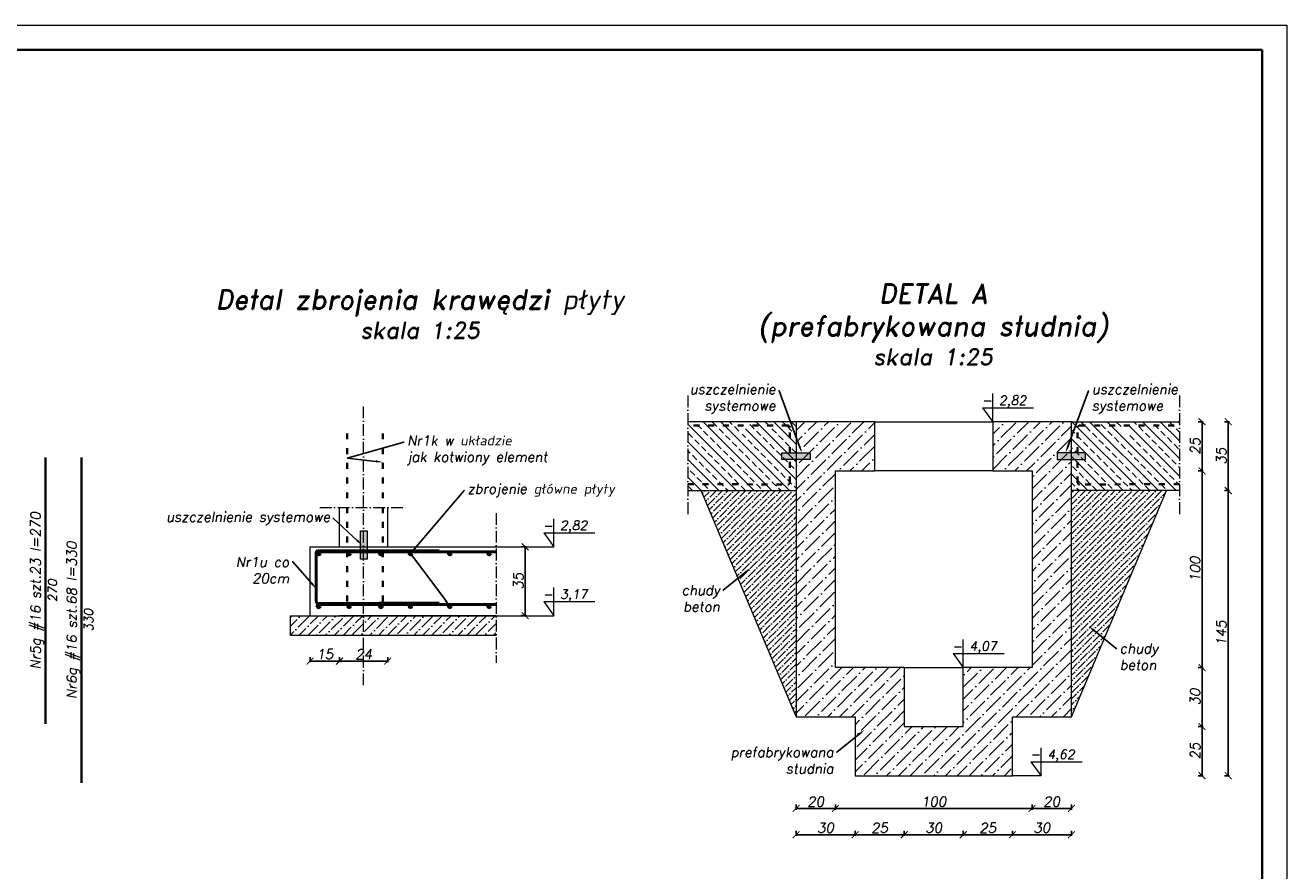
# Model space of a CAD drawing. Header units: millimetres. Extents: x 295948 to 312016, y 6878 to 18016.
# Tile 170 of 252: x 304984 to 306266, y 16467 to 17327. Entities that reach past the tile are written whole.
import ezdxf
from ezdxf import colors
from ezdxf.entities.mleader import LeaderData, LeaderLine
from ezdxf.math import Vec2, Vec3

# ---------------------------------------------------------------- set-up
doc = ezdxf.new("R2010")
doc.units = ezdxf.units.MM
doc.linetypes.add('ACAD_ISO03W100', pattern=[30, 12, -18])
doc.linetypes.add('ACAD_ISO10W100', pattern=[18, 12, -3, 0, -3])
for name, color, linetype, lineweight in [('konstrukcja', 3, 'Continuous', 35), ('konstrukcja wymiary', 1, 'Continuous', 13), ('kreskowanie', 253, 'Continuous', 0), ('linie widok', 2, 'Continuous', 18), ('opisy', 2, 'Continuous', 18), ('osie', 5, 'ACAD_ISO10W100', 13), ('zbrojenie', 4, 'Continuous', 50), ('zbrojenie płyty', 141, 'Continuous', 35), ('ściana konstrukcja', 107, 'Continuous', 18)]:
    doc.layers.add(name, color=color, linetype=linetype, lineweight=lineweight)
doc.styles.add('KONSTRUKCJA', font='romand.shx', dxfattribs={"oblique": 10})
doc.styles.get("Standard").update_dxf_attribs({"font": 'romand.shx', "oblique": 10})
doc.dimstyles.new('150 do 125', dxfattribs={"dimtxt": 10, "dimasz": 7, "dimexe": 1.25, "dimexo": 0.625, "dimgap": 2, "dimtad": 1, "dimdec": 0, "dimlfac": 0.5, "dimrnd": 0.5, "dimtxsty": 'KONSTRUKCJA', "dimblk": 'ARCHTICK', "dimcen": 2.5, "dimadec": 0, "dimazin": 0, "dimtfac": 1, "dimtdec": 0, "dimtix": 1, "dimtmove": 0, "dimatfit": 3, "dimfxl": 4, "dimfxlon": 1, "dimarcsym": 0})

# ---------------------------------------------------------------- blocks, each defined once
blk = doc.blocks.new('_ArchTick')
at = {"color": 0, "linetype": 'ByBlock', "lineweight": 13, "const_width": 0.15}
blk.add_lwpolyline([(-0.5, -0.5), (0.5, 0.5)], dxfattribs=at)
blk = doc.blocks.new('*D2701')
at = {"layer": 'Defpoints', "color": 0, "transparency": 16777216}
for p in [(305462.5, 16796.4), (305491.9, 16796.4), (305462.5, 16726.4)]:
    blk.add_point(p, dxfattribs=at)
at = {"layer": 'konstrukcja wymiary', "color": 0, "lineweight": -2, "transparency": 16777216}
for p, q in [((305487.9, 16796.4), (305493.2, 16796.4)), ((305491.9, 16726.4), (305491.9, 16796.4)), ((305487.9, 16726.4), (305493.2, 16726.4))]:
    blk.add_line(p, q, dxfattribs=at)
at = {"layer": 'konstrukcja wymiary', "color": 0, "lineweight": -2, "transparency": 16777216, "xscale": 7, "yscale": 7, "zscale": 7}
for p, rotation in [((305491.9, 16796.4), 90), ((305491.9, 16726.4), 270)]:
    blk.add_blockref('_ArchTick', p, dxfattribs=dict(at, rotation=rotation))
at = {"layer": 'konstrukcja wymiary', "color": 0, "transparency": 16777216, "insert": (305484.9, 16761.4), "char_height": 10, "attachment_point": 5, "rotation": 90, "style": 'KONSTRUKCJA'}
blk.add_mtext('35', dxfattribs=at)
blk = doc.blocks.new('*D2702')
at = {"layer": 'Defpoints', "color": 0, "transparency": 16777216}
for p in [(305303.2, 16796.4), (305352.2, 16796.4), (305352.2, 16680.2)]:
    blk.add_point(p, dxfattribs=at)
at = {"layer": 'konstrukcja wymiary', "color": 0, "lineweight": -2, "transparency": 16777216}
for p, q in [((305303.2, 16684.2), (305303.2, 16679)), ((305303.2, 16680.2), (305352.2, 16680.2)), ((305352.2, 16684.2), (305352.2, 16679))]:
    blk.add_line(p, q, dxfattribs=at)
at = {"layer": 'konstrukcja wymiary', "color": 0, "lineweight": -2, "transparency": 16777216, "xscale": 7, "yscale": 7, "zscale": 7, "rotation": 180}
blk.add_blockref('_ArchTick', (305303.2, 16680.2), dxfattribs=at)
at = {"layer": 'konstrukcja wymiary', "color": 0, "lineweight": -2, "transparency": 16777216, "xscale": 7, "yscale": 7, "zscale": 7}
blk.add_blockref('_ArchTick', (305352.2, 16680.2), dxfattribs=at)
at = {"layer": 'konstrukcja wymiary', "color": 0, "transparency": 16777216, "insert": (305327.7, 16687.2), "char_height": 10, "attachment_point": 5, "style": 'KONSTRUKCJA'}
blk.add_mtext('24', dxfattribs=at)
blk = doc.blocks.new('*D2703')
at = {"layer": 'Defpoints', "color": 0, "transparency": 16777216}
for p in [(305303.2, 16796.4), (305273.2, 16726.4), (305273.2, 16680.2)]:
    blk.add_point(p, dxfattribs=at)
at = {"layer": 'konstrukcja wymiary', "color": 0, "lineweight": -2, "transparency": 16777216}
for p, q in [((305273.2, 16684.2), (305273.2, 16679)), ((305303.2, 16680.2), (305273.2, 16680.2)), ((305303.2, 16684.2), (305303.2, 16679))]:
    blk.add_line(p, q, dxfattribs=at)
at = {"layer": 'konstrukcja wymiary', "color": 0, "lineweight": -2, "transparency": 16777216, "xscale": 7, "yscale": 7, "zscale": 7, "rotation": 180}
blk.add_blockref('_ArchTick', (305273.2, 16680.2), dxfattribs=at)
at = {"layer": 'konstrukcja wymiary', "color": 0, "lineweight": -2, "transparency": 16777216, "xscale": 7, "yscale": 7, "zscale": 7}
blk.add_blockref('_ArchTick', (305303.2, 16680.2), dxfattribs=at)
at = {"layer": 'konstrukcja wymiary', "color": 0, "transparency": 16777216, "insert": (305288.2, 16687.2), "char_height": 10, "attachment_point": 5, "style": 'KONSTRUKCJA'}
blk.add_mtext('15', dxfattribs=at)
blk = doc.blocks.new('*D3728')
at = {"layer": 'Defpoints', "color": 0, "transparency": 16777216}
for p in [(305847.3, 16923.6), (305847.3, 16873.6), (306180.1, 16873.6)]:
    blk.add_point(p, dxfattribs=at)
at = {"layer": 'konstrukcja wymiary', "color": 0, "lineweight": -2, "transparency": 16777216}
for p, q in [((306176.1, 16923.6), (306181.4, 16923.6)), ((306180.1, 16923.6), (306180.1, 16873.6)), ((306176.1, 16873.6), (306181.4, 16873.6))]:
    blk.add_line(p, q, dxfattribs=at)
at = {"layer": 'konstrukcja wymiary', "color": 0, "lineweight": -2, "transparency": 16777216, "xscale": 7, "yscale": 7, "zscale": 7}
for p, rotation in [((306180.1, 16923.6), 90), ((306180.1, 16873.6), 270)]:
    blk.add_blockref('_ArchTick', p, dxfattribs=dict(at, rotation=rotation))
at = {"layer": 'konstrukcja wymiary', "color": 0, "transparency": 16777216, "insert": (306173.1, 16898.6), "char_height": 10, "attachment_point": 5, "rotation": 90, "style": 'KONSTRUKCJA'}
blk.add_mtext('25', dxfattribs=at)
blk = doc.blocks.new('*D3729')
at = {"layer": 'Defpoints', "color": 0, "transparency": 16777216}
for p in [(305847.3, 16873.6), (305807.3, 16673.6), (306180.1, 16673.6)]:
    blk.add_point(p, dxfattribs=at)
at = {"layer": 'konstrukcja wymiary', "color": 0, "lineweight": -2, "transparency": 16777216}
for p, q in [((306176.1, 16873.6), (306181.4, 16873.6)), ((306180.1, 16873.6), (306180.1, 16673.6)), ((306176.1, 16673.6), (306181.4, 16673.6))]:
    blk.add_line(p, q, dxfattribs=at)
at = {"layer": 'konstrukcja wymiary', "color": 0, "lineweight": -2, "transparency": 16777216, "xscale": 7, "yscale": 7, "zscale": 7}
for p, rotation in [((306180.1, 16873.6), 90), ((306180.1, 16673.6), 270)]:
    blk.add_blockref('_ArchTick', p, dxfattribs=dict(at, rotation=rotation))
at = {"layer": 'konstrukcja wymiary', "color": 0, "transparency": 16777216, "insert": (306173.1, 16773.6), "char_height": 10, "attachment_point": 5, "rotation": 90, "style": 'KONSTRUKCJA'}
blk.add_mtext('100', dxfattribs=at)
blk = doc.blocks.new('*D3730')
at = {"layer": 'Defpoints', "color": 0, "transparency": 16777216}
for p in [(305807.3, 16673.6), (305877.3, 16613.6), (306180.1, 16613.6)]:
    blk.add_point(p, dxfattribs=at)
at = {"layer": 'konstrukcja wymiary', "color": 0, "lineweight": -2, "transparency": 16777216}
for p, q in [((306176.1, 16673.6), (306181.4, 16673.6)), ((306180.1, 16673.6), (306180.1, 16613.6)), ((306176.1, 16613.6), (306181.4, 16613.6))]:
    blk.add_line(p, q, dxfattribs=at)
at = {"layer": 'konstrukcja wymiary', "color": 0, "lineweight": -2, "transparency": 16777216, "xscale": 7, "yscale": 7, "zscale": 7}
for p, rotation in [((306180.1, 16673.6), 90), ((306180.1, 16613.6), 270)]:
    blk.add_blockref('_ArchTick', p, dxfattribs=dict(at, rotation=rotation))
at = {"layer": 'konstrukcja wymiary', "color": 0, "transparency": 16777216, "insert": (306173.1, 16643.6), "char_height": 10, "attachment_point": 5, "rotation": 90, "style": 'KONSTRUKCJA'}
blk.add_mtext('30', dxfattribs=at)
blk = doc.blocks.new('*D3731')
at = {"layer": 'Defpoints', "color": 0, "transparency": 16777216}
for p in [(305877.3, 16613.6), (305987.3, 16563.6), (306180.1, 16563.6)]:
    blk.add_point(p, dxfattribs=at)
at = {"layer": 'konstrukcja wymiary', "color": 0, "lineweight": -2, "transparency": 16777216}
for p, q in [((306176.1, 16613.6), (306181.4, 16613.6)), ((306180.1, 16613.6), (306180.1, 16563.6)), ((306176.1, 16563.6), (306181.4, 16563.6))]:
    blk.add_line(p, q, dxfattribs=at)
at = {"layer": 'konstrukcja wymiary', "color": 0, "lineweight": -2, "transparency": 16777216, "xscale": 7, "yscale": 7, "zscale": 7}
for p, rotation in [((306180.1, 16613.6), 90), ((306180.1, 16563.6), 270)]:
    blk.add_blockref('_ArchTick', p, dxfattribs=dict(at, rotation=rotation))
at = {"layer": 'konstrukcja wymiary', "color": 0, "transparency": 16777216, "insert": (306173.1, 16588.6), "char_height": 10, "attachment_point": 5, "rotation": 90, "style": 'KONSTRUKCJA'}
blk.add_mtext('25', dxfattribs=at)
blk = doc.blocks.new('*D3732')
at = {"layer": 'Defpoints', "color": 0, "transparency": 16777216}
for p in [(306157.3, 16923.6), (306157.3, 16853.6), (306206.8, 16853.6)]:
    blk.add_point(p, dxfattribs=at)
at = {"layer": 'konstrukcja wymiary', "color": 0, "lineweight": -2, "transparency": 16777216}
for p, q in [((306202.8, 16923.6), (306208, 16923.6)), ((306206.8, 16923.6), (306206.8, 16853.6)), ((306202.8, 16853.6), (306208, 16853.6))]:
    blk.add_line(p, q, dxfattribs=at)
at = {"layer": 'konstrukcja wymiary', "color": 0, "lineweight": -2, "transparency": 16777216, "xscale": 7, "yscale": 7, "zscale": 7}
for p, rotation in [((306206.8, 16923.6), 90), ((306206.8, 16853.6), 270)]:
    blk.add_blockref('_ArchTick', p, dxfattribs=dict(at, rotation=rotation))
at = {"layer": 'konstrukcja wymiary', "color": 0, "transparency": 16777216, "insert": (306199.8, 16888.6), "char_height": 10, "attachment_point": 5, "rotation": 90, "style": 'KONSTRUKCJA'}
blk.add_mtext('35', dxfattribs=at)
blk = doc.blocks.new('*D3733')
at = {"layer": 'Defpoints', "color": 0, "transparency": 16777216}
for p in [(306157.3, 16853.6), (305987.3, 16563.6), (306206.8, 16563.6)]:
    blk.add_point(p, dxfattribs=at)
at = {"layer": 'konstrukcja wymiary', "color": 0, "lineweight": -2, "transparency": 16777216}
for p, q in [((306202.8, 16853.6), (306208, 16853.6)), ((306206.8, 16853.6), (306206.8, 16563.6)), ((306202.8, 16563.6), (306208, 16563.6))]:
    blk.add_line(p, q, dxfattribs=at)
at = {"layer": 'konstrukcja wymiary', "color": 0, "lineweight": -2, "transparency": 16777216, "xscale": 7, "yscale": 7, "zscale": 7}
for p, rotation in [((306206.8, 16853.6), 90), ((306206.8, 16563.6), 270)]:
    blk.add_blockref('_ArchTick', p, dxfattribs=dict(at, rotation=rotation))
at = {"layer": 'konstrukcja wymiary', "color": 0, "transparency": 16777216, "insert": (306199.8, 16708.6), "char_height": 10, "attachment_point": 5, "rotation": 90, "style": 'KONSTRUKCJA'}
blk.add_mtext('145', dxfattribs=at)
blk = doc.blocks.new('*D3725')
at = {"layer": 'Defpoints', "color": 0, "transparency": 16777216}
for p in [(305807.3, 16673.6), (305767.3, 16623.6), (305807.3, 16530.3)]:
    blk.add_point(p, dxfattribs=at)
at = {"layer": 'konstrukcja wymiary', "color": 0, "lineweight": -2, "transparency": 16777216}
for p, q in [((305767.3, 16534.3), (305767.3, 16529)), ((305767.3, 16530.3), (305807.3, 16530.3)), ((305807.3, 16534.3), (305807.3, 16529))]:
    blk.add_line(p, q, dxfattribs=at)
at = {"layer": 'konstrukcja wymiary', "color": 0, "lineweight": -2, "transparency": 16777216, "xscale": 7, "yscale": 7, "zscale": 7, "rotation": 180}
blk.add_blockref('_ArchTick', (305767.3, 16530.3), dxfattribs=at)
at = {"layer": 'konstrukcja wymiary', "color": 0, "lineweight": -2, "transparency": 16777216, "xscale": 7, "yscale": 7, "zscale": 7}
blk.add_blockref('_ArchTick', (305807.3, 16530.3), dxfattribs=at)
at = {"layer": 'konstrukcja wymiary', "color": 0, "transparency": 16777216, "insert": (305787.3, 16537.3), "char_height": 10, "attachment_point": 5, "style": 'KONSTRUKCJA'}
blk.add_mtext('20', dxfattribs=at)
blk = doc.blocks.new('*D3726')
at = {"layer": 'Defpoints', "color": 0, "transparency": 16777216}
for p in [(305807.3, 16673.6), (306007.3, 16673.6), (306007.3, 16530.3)]:
    blk.add_point(p, dxfattribs=at)
at = {"layer": 'konstrukcja wymiary', "color": 0, "lineweight": -2, "transparency": 16777216}
for p, q in [((305807.3, 16534.3), (305807.3, 16529)), ((305807.3, 16530.3), (306007.3, 16530.3)), ((306007.3, 16534.3), (306007.3, 16529))]:
    blk.add_line(p, q, dxfattribs=at)
at = {"layer": 'konstrukcja wymiary', "color": 0, "lineweight": -2, "transparency": 16777216, "xscale": 7, "yscale": 7, "zscale": 7, "rotation": 180}
blk.add_blockref('_ArchTick', (305807.3, 16530.3), dxfattribs=at)
at = {"layer": 'konstrukcja wymiary', "color": 0, "lineweight": -2, "transparency": 16777216, "xscale": 7, "yscale": 7, "zscale": 7}
blk.add_blockref('_ArchTick', (306007.3, 16530.3), dxfattribs=at)
at = {"layer": 'konstrukcja wymiary', "color": 0, "transparency": 16777216, "insert": (305907.3, 16537.3), "char_height": 10, "attachment_point": 5, "style": 'KONSTRUKCJA'}
blk.add_mtext('100', dxfattribs=at)
blk = doc.blocks.new('*D3727')
at = {"layer": 'Defpoints', "color": 0, "transparency": 16777216}
for p in [(306007.3, 16673.6), (306047.3, 16623.6), (306047.3, 16530.3)]:
    blk.add_point(p, dxfattribs=at)
at = {"layer": 'konstrukcja wymiary', "color": 0, "lineweight": -2, "transparency": 16777216}
for p, q in [((306007.3, 16534.3), (306007.3, 16529)), ((306007.3, 16530.3), (306047.3, 16530.3)), ((306047.3, 16534.3), (306047.3, 16529))]:
    blk.add_line(p, q, dxfattribs=at)
at = {"layer": 'konstrukcja wymiary', "color": 0, "lineweight": -2, "transparency": 16777216, "xscale": 7, "yscale": 7, "zscale": 7, "rotation": 180}
blk.add_blockref('_ArchTick', (306007.3, 16530.3), dxfattribs=at)
at = {"layer": 'konstrukcja wymiary', "color": 0, "lineweight": -2, "transparency": 16777216, "xscale": 7, "yscale": 7, "zscale": 7}
blk.add_blockref('_ArchTick', (306047.3, 16530.3), dxfattribs=at)
at = {"layer": 'konstrukcja wymiary', "color": 0, "transparency": 16777216, "insert": (306027.3, 16537.3), "char_height": 10, "attachment_point": 5, "style": 'KONSTRUKCJA'}
blk.add_mtext('20', dxfattribs=at)
blk = doc.blocks.new('*D3720')
at = {"layer": 'Defpoints', "color": 0, "transparency": 16777216}
for p in [(305767.3, 16623.7), (305827.3, 16623.6), (305827.3, 16503.6)]:
    blk.add_point(p, dxfattribs=at)
at = {"layer": 'konstrukcja wymiary', "color": 0, "lineweight": -2, "transparency": 16777216}
for p, q in [((305767.3, 16507.6), (305767.3, 16502.4)), ((305767.3, 16503.6), (305827.3, 16503.6)), ((305827.3, 16507.6), (305827.3, 16502.4))]:
    blk.add_line(p, q, dxfattribs=at)
at = {"layer": 'konstrukcja wymiary', "color": 0, "lineweight": -2, "transparency": 16777216, "xscale": 7, "yscale": 7, "zscale": 7, "rotation": 180}
blk.add_blockref('_ArchTick', (305767.3, 16503.6), dxfattribs=at)
at = {"layer": 'konstrukcja wymiary', "color": 0, "lineweight": -2, "transparency": 16777216, "xscale": 7, "yscale": 7, "zscale": 7}
blk.add_blockref('_ArchTick', (305827.3, 16503.6), dxfattribs=at)
at = {"layer": 'konstrukcja wymiary', "color": 0, "transparency": 16777216, "insert": (305797.3, 16510.6), "char_height": 10, "attachment_point": 5, "style": 'KONSTRUKCJA'}
blk.add_mtext('30', dxfattribs=at)
blk = doc.blocks.new('*D3721')
at = {"layer": 'Defpoints', "color": 0, "transparency": 16777216}
for p in [(305827.3, 16623.6), (305877.3, 16613.6), (305877.3, 16503.6)]:
    blk.add_point(p, dxfattribs=at)
at = {"layer": 'konstrukcja wymiary', "color": 0, "lineweight": -2, "transparency": 16777216}
for p, q in [((305827.3, 16507.6), (305827.3, 16502.4)), ((305827.3, 16503.6), (305877.3, 16503.6)), ((305877.3, 16507.6), (305877.3, 16502.4))]:
    blk.add_line(p, q, dxfattribs=at)
at = {"layer": 'konstrukcja wymiary', "color": 0, "lineweight": -2, "transparency": 16777216, "xscale": 7, "yscale": 7, "zscale": 7, "rotation": 180}
blk.add_blockref('_ArchTick', (305827.3, 16503.6), dxfattribs=at)
at = {"layer": 'konstrukcja wymiary', "color": 0, "lineweight": -2, "transparency": 16777216, "xscale": 7, "yscale": 7, "zscale": 7}
blk.add_blockref('_ArchTick', (305877.3, 16503.6), dxfattribs=at)
at = {"layer": 'konstrukcja wymiary', "color": 0, "transparency": 16777216, "insert": (305852.3, 16510.6), "char_height": 10, "attachment_point": 5, "style": 'KONSTRUKCJA'}
blk.add_mtext('25', dxfattribs=at)
blk = doc.blocks.new('*D3722')
at = {"layer": 'Defpoints', "color": 0, "transparency": 16777216}
for p in [(305877.3, 16613.6), (305937.3, 16613.6), (305937.3, 16503.6)]:
    blk.add_point(p, dxfattribs=at)
at = {"layer": 'konstrukcja wymiary', "color": 0, "lineweight": -2, "transparency": 16777216}
for p, q in [((305877.3, 16507.6), (305877.3, 16502.4)), ((305877.3, 16503.6), (305937.3, 16503.6)), ((305937.3, 16507.6), (305937.3, 16502.4))]:
    blk.add_line(p, q, dxfattribs=at)
at = {"layer": 'konstrukcja wymiary', "color": 0, "lineweight": -2, "transparency": 16777216, "xscale": 7, "yscale": 7, "zscale": 7, "rotation": 180}
blk.add_blockref('_ArchTick', (305877.3, 16503.6), dxfattribs=at)
at = {"layer": 'konstrukcja wymiary', "color": 0, "lineweight": -2, "transparency": 16777216, "xscale": 7, "yscale": 7, "zscale": 7}
blk.add_blockref('_ArchTick', (305937.3, 16503.6), dxfattribs=at)
at = {"layer": 'konstrukcja wymiary', "color": 0, "transparency": 16777216, "insert": (305907.3, 16510.6), "char_height": 10, "attachment_point": 5, "style": 'KONSTRUKCJA'}
blk.add_mtext('30', dxfattribs=at)
blk = doc.blocks.new('*D3723')
at = {"layer": 'Defpoints', "color": 0, "transparency": 16777216}
for p in [(305937.3, 16613.6), (305987.3, 16563.6), (305987.3, 16503.6)]:
    blk.add_point(p, dxfattribs=at)
at = {"layer": 'konstrukcja wymiary', "color": 0, "lineweight": -2, "transparency": 16777216}
for p, q in [((305937.3, 16507.6), (305937.3, 16502.4)), ((305937.3, 16503.6), (305987.3, 16503.6)), ((305987.3, 16507.6), (305987.3, 16502.4))]:
    blk.add_line(p, q, dxfattribs=at)
at = {"layer": 'konstrukcja wymiary', "color": 0, "lineweight": -2, "transparency": 16777216, "xscale": 7, "yscale": 7, "zscale": 7, "rotation": 180}
blk.add_blockref('_ArchTick', (305937.3, 16503.6), dxfattribs=at)
at = {"layer": 'konstrukcja wymiary', "color": 0, "lineweight": -2, "transparency": 16777216, "xscale": 7, "yscale": 7, "zscale": 7}
blk.add_blockref('_ArchTick', (305987.3, 16503.6), dxfattribs=at)
at = {"layer": 'konstrukcja wymiary', "color": 0, "transparency": 16777216, "insert": (305962.3, 16510.6), "char_height": 10, "attachment_point": 5, "style": 'KONSTRUKCJA'}
blk.add_mtext('25', dxfattribs=at)
blk = doc.blocks.new('*D3724')
at = {"layer": 'Defpoints', "color": 0, "transparency": 16777216}
for p in [(306047.3, 16623.6), (305987.3, 16563.6), (306047.3, 16503.6)]:
    blk.add_point(p, dxfattribs=at)
at = {"layer": 'konstrukcja wymiary', "color": 0, "lineweight": -2, "transparency": 16777216}
for p, q in [((305987.3, 16507.6), (305987.3, 16502.4)), ((305987.3, 16503.6), (306047.3, 16503.6)), ((306047.3, 16507.6), (306047.3, 16502.4))]:
    blk.add_line(p, q, dxfattribs=at)
at = {"layer": 'konstrukcja wymiary', "color": 0, "lineweight": -2, "transparency": 16777216, "xscale": 7, "yscale": 7, "zscale": 7, "rotation": 180}
blk.add_blockref('_ArchTick', (305987.3, 16503.6), dxfattribs=at)
at = {"layer": 'konstrukcja wymiary', "color": 0, "lineweight": -2, "transparency": 16777216, "xscale": 7, "yscale": 7, "zscale": 7}
blk.add_blockref('_ArchTick', (306047.3, 16503.6), dxfattribs=at)
at = {"layer": 'konstrukcja wymiary', "color": 0, "transparency": 16777216, "insert": (306017.3, 16510.6), "char_height": 10, "attachment_point": 5, "style": 'KONSTRUKCJA'}
blk.add_mtext('30', dxfattribs=at)

msp = doc.modelspace()

# ---------------------------------------------------------------- hatches: boundary and pattern name
at = {"layer": 'konstrukcja wymiary'}
h = msp.add_hatch(color=256, dxfattribs=at)
h.dxf.hatch_style = 1
h.paths.add_polyline_path([(305752.887, 16885.258), (305752.887, 16891.959), (305781.743, 16891.959), (305781.743, 16885.258)])
h = msp.add_hatch(color=256, dxfattribs=at)
h.dxf.hatch_style = 1
h.paths.add_polyline_path([(306061.743, 16885.258), (306061.743, 16891.959), (306032.887, 16891.959), (306032.887, 16885.258)])
h = msp.add_hatch(color=256, dxfattribs=at)
h.dxf.hatch_style = 1
h.paths.add_polyline_path([(305324.464, 16812.516), (305331.165, 16812.516), (305331.165, 16783.66), (305324.464, 16783.66)])
at = {"layer": 'kreskowanie'}
h = msp.add_hatch(dxfattribs=at)
h.set_pattern_fill('ANSI33', color=256, scale=2, angle=90, style=0)
h.set_pattern_definition([(135, (106268.915, 5309.393), (-8.980256, -8.980256), []), (135, (106268.915, 5318.373), (-8.980256, -8.980256), [6.34999994, -3.17499997])])
h.paths.add_polyline_path([(305767.315, 16853.609), (305712.815, 16853.609), (305712.815, 16910.911), (305716.004, 16910.911), (305716.004, 16923.609), (305737.315, 16923.609), (305767.315, 16923.609)])
h.paths.add_polyline_path([(305657.315, 16853.609), (305657.315, 16923.609), (305709.303, 16923.609), (305709.303, 16910.911), (305712.815, 16910.911), (305712.815, 16853.609)])
h = msp.add_hatch(dxfattribs=at)
h.set_pattern_fill('ANSI36', color=256, scale=2.666667, style=0)
h.set_pattern_definition([(45, (105988.347, 5720.974), (4.490128, 16.46380272), [21.16666646, -4.2333333, 0, -4.2333333])])
h.paths.add_polyline_path([(305767.315, 16923.609), (305767.315, 16891.959), (305771.743, 16891.959), (305771.743, 16885.258), (305767.315, 16885.258), (305767.315, 16623.609), (305827.315, 16623.609), (305827.315, 16563.609), (305987.315, 16563.609), (305987.315, 16623.609), (306047.315, 16623.609), (306047.315, 16885.258), (306042.887, 16885.258), (306042.887, 16891.959), (306047.315, 16891.959), (306047.315, 16923.609), (305967.315, 16923.609), (305967.315, 16873.609), (306007.315, 16873.609), (306007.315, 16673.609), (305937.315, 16673.609), (305937.315, 16613.609), (305877.315, 16613.609), (305877.315, 16673.609), (305807.315, 16673.609), (305807.315, 16873.609), (305847.315, 16873.609), (305847.315, 16923.609)])
h = msp.add_hatch(dxfattribs=at)
h.set_pattern_fill('ANSI33', color=256, scale=2, angle=90, style=0)
h.set_pattern_definition([(135, (106248.915, 5309.393), (-8.980256, -8.980256), []), (135, (106248.915, 5318.373), (-8.980256, -8.980256), [6.34999994, -3.17499997])])
h.paths.add_polyline_path([(306047.315, 16853.609), (306101.815, 16853.609), (306101.815, 16910.911), (306098.626, 16910.911), (306098.626, 16923.609), (306077.315, 16923.609), (306047.315, 16923.609)])
h.paths.add_polyline_path([(306157.315, 16853.609), (306157.315, 16923.609), (306105.327, 16923.609), (306105.327, 16910.911), (306101.815, 16910.911), (306101.815, 16853.609)])
h = msp.add_hatch(dxfattribs=at)
h.set_pattern_fill('ANSI36', color=256, scale=1.333333, style=0)
h.set_pattern_definition([(45, (105998.3468, 5720.9736), (2.24506401, 8.23190136), [10.58333323, -2.11666665, 0, -2.11666665])])
h.paths.add_polyline_path([(305767.315, 16623.671), (305767.315, 16853.609), (305670.674, 16853.609)])
h = msp.add_hatch(dxfattribs=at)
h.set_pattern_fill('ANSI36', color=256, scale=1.333333, style=0)
h.set_pattern_definition([(45, (105978.3468, 5720.9736), (2.24506401, 8.23190136), [10.58333323, -2.11666665, 0, -2.11666665])])
h.paths.add_polyline_path([(306047.315, 16623.609), (306143.956, 16853.609), (306047.315, 16853.609)])
h = msp.add_hatch(dxfattribs=at)
h.set_pattern_fill('ANSI36', color=256, scale=2)
h.set_pattern_definition([(45, (129234.608, -5965.0377), (3.3675957, 12.34785093), [15.8749984, -3.1749997, 0, -3.1749997])])
h.paths.add_polyline_path([(305462.467, 16706.357), (305462.467, 16726.357), (305297.653, 16726.357), (305297.653, 16706.357)])
h.paths.add_polyline_path([(305297.653, 16706.357), (305297.653, 16726.357), (305253.153, 16726.357), (305253.153, 16706.357)])
at = {"layer": 'zbrojenie', "linetype": 'Continuous', "ltscale": 0.7}
h = msp.add_hatch(color=256, dxfattribs=at)
edge = h.paths.add_edge_path()
edge.add_arc((305281.913, 16789.757), 1.615, 0, 360)
h = msp.add_hatch(color=256, dxfattribs=at)
edge = h.paths.add_edge_path()
edge.add_arc((305312.978, 16789.757), 1.615, 0, 360)
h = msp.add_hatch(color=256, dxfattribs=at)
edge = h.paths.add_edge_path()
edge.add_arc((305345.329, 16789.757), 1.615, 180, 540, ccw=False)
h = msp.add_hatch(color=256, dxfattribs=at)
edge = h.paths.add_edge_path()
edge.add_arc((305375.329, 16789.757), 1.615, 180, 540, ccw=False)
h = msp.add_hatch(color=256, dxfattribs=at)
edge = h.paths.add_edge_path()
edge.add_arc((305415.329, 16789.757), 1.615, 180, 540, ccw=False)
h = msp.add_hatch(color=256, dxfattribs=at)
edge = h.paths.add_edge_path()
edge.add_arc((305455.329, 16789.757), 1.615, 180, 540, ccw=False)
h = msp.add_hatch(color=256, dxfattribs=at)
edge = h.paths.add_edge_path()
edge.add_arc((305281.913, 16736.069), 1.615, 0, 360)
h = msp.add_hatch(color=256, dxfattribs=at)
edge = h.paths.add_edge_path()
edge.add_arc((305312.978, 16736.069), 1.615, 0, 360)
h = msp.add_hatch(color=256, dxfattribs=at)
edge = h.paths.add_edge_path()
edge.add_arc((305345.329, 16736.069), 1.615, 180, 540, ccw=False)
h = msp.add_hatch(color=256, dxfattribs=at)
edge = h.paths.add_edge_path()
edge.add_arc((305375.329, 16736.069), 1.615, 180, 540, ccw=False)
h = msp.add_hatch(color=256, dxfattribs=at)
edge = h.paths.add_edge_path()
edge.add_arc((305415.329, 16736.069), 1.615, 180, 540, ccw=False)
h = msp.add_hatch(color=256, dxfattribs=at)
edge = h.paths.add_edge_path()
edge.add_arc((305455.329, 16736.069), 1.615, 180, 540, ccw=False)

# ---------------------------------------------------------------- linework, layer by layer
at = {"layer": 'konstrukcja'}
msp.add_lwpolyline([(306241.285, 17301.794), (306241.285, 15251.794), (300541.285, 15251.794), (300541.285, 17301.794)], close=True, dxfattribs=at)
at = {"layer": 'konstrukcja wymiary'}
for p, q in [((305967.315, 16923.609), (305967.315, 16952.134)), ((305957.013, 16937.871), (306008.926, 16937.871)), ((305957.013, 16937.871), (305967.315, 16923.609)), ((305521.071, 16796.357), (305521.071, 16824.883)), ((305510.768, 16810.62), (305562.682, 16810.62)), ((305510.768, 16810.62), (305521.071, 16796.357)), ((305462.467, 16796.357), (305521.071, 16796.357)), ((305521.071, 16726.357), (305521.071, 16754.883)), ((305510.768, 16740.62), (305562.682, 16740.62)), ((305510.768, 16740.62), (305521.071, 16726.357)), ((305462.467, 16726.357), (305521.071, 16726.357)), ((305937.315, 16673.609), (305937.315, 16702.134)), ((305927.013, 16687.871), (305978.926, 16687.871)), ((305927.013, 16687.871), (305937.315, 16673.609)), ((306016.511, 16563.609), (306016.511, 16592.134)), ((306006.208, 16577.871), (306058.122, 16577.871)), ((306006.208, 16577.871), (306016.511, 16563.609)), ((306016.511, 16563.609), (305987.315, 16563.609))]:
    msp.add_line(p, q, dxfattribs=at)
for points in [[(306266.285, 17326.794), (306266.285, 15226.794), (300516.285, 15226.794), (300516.285, 17326.794)], [(305752.887, 16885.258), (305752.887, 16891.959), (305781.743, 16891.959), (305781.743, 16885.258)], [(306061.743, 16885.258), (306061.743, 16891.959), (306032.887, 16891.959), (306032.887, 16885.258)], [(305324.464, 16812.516), (305331.165, 16812.516), (305331.165, 16783.66), (305324.464, 16783.66)]]:
    msp.add_lwpolyline(points, close=True, dxfattribs=at)
msp.add_lwpolyline([(305462.467, 16706.357), (305253.153, 16706.357), (305253.153, 16726.357), (305462.467, 16726.357)], dxfattribs=at)
at = {"layer": 'linie widok'}
for p, q in [((305847.315, 16923.609), (305967.315, 16923.609)), ((305967.315, 16873.609), (305847.315, 16873.609)), ((305877.315, 16673.609), (305937.315, 16673.609))]:
    msp.add_line(p, q, dxfattribs=at)
at = {"layer": 'osie'}
for p, q in [((305657.315, 16950.275), (305657.315, 16826.942)), ((306157.315, 16950.275), (306157.315, 16826.942)), ((305327.653, 16655.685), (305327.653, 16944.624)), ((305283.153, 16836.357), (305372.153, 16836.357)), ((305462.467, 16830.74), (305462.467, 16678.46))]:
    msp.add_line(p, q, dxfattribs=at)
at = {"layer": 'zbrojenie', "linetype": 'Continuous', "ltscale": 0.7}
for p, q in [((305462.467, 16791.357), (305279.852, 16791.357)), ((305462.467, 16737.669), (305279.852, 16737.669))]:
    msp.add_line(p, q, dxfattribs=at)
msp.add_lwpolyline([(305404.411, 16739.323), (305281.481, 16738.741, -0.41558895), (305279.471, 16740.741), (305279.471, 16790.432, -0.41421356), (305281.471, 16792.432), (305404.411, 16792.432)], format="xyb", dxfattribs=at)
for centre in [(305281.913, 16789.757), (305312.978, 16789.757), (305345.329, 16789.757), (305375.329, 16789.757), (305415.329, 16789.757), (305455.329, 16789.757), (305281.913, 16736.069), (305312.978, 16736.069), (305345.329, 16736.069), (305375.329, 16736.069), (305415.329, 16736.069), (305455.329, 16736.069)]:
    msp.add_circle(centre, 1.6, dxfattribs=at)
at = {"layer": 'zbrojenie płyty', "linetype": 'ACAD_ISO03W100', "ltscale": 0.5}
for p, q in [((305311.033, 16740.744), (305311.033, 16916.357)), ((305347.227, 16740.744), (305347.227, 16916.357))]:
    msp.add_line(p, q, dxfattribs=at)
at = {"layer": 'zbrojenie płyty'}
for p, q in [((305004.134, 16887.224), (305004.134, 16616.224)), ((305040.885, 16887.224), (305040.885, 16556.224))]:
    msp.add_line(p, q, dxfattribs=at)
at = {"layer": 'zbrojenie płyty', "linetype": 'ACAD_ISO03W100', "ltscale": 0.5}
for points in [[(305657.315, 16860.233), (305758.988, 16859.752, 0.41558895), (305760.997, 16861.752), (305760.997, 16917.684, 0.41421356), (305758.997, 16919.684), (305657.315, 16919.684)], [(306157.315, 16860.233), (306055.642, 16859.752, -0.41558895), (306053.633, 16861.752), (306053.633, 16917.684, -0.41421356), (306055.633, 16919.684), (306157.315, 16919.684)]]:
    msp.add_lwpolyline(points, format="xyb", dxfattribs=at)
at = {"layer": 'ściana konstrukcja'}
for p, q in [((305767.315, 16923.609), (305657.315, 16923.609)), ((305847.315, 16923.609), (305767.315, 16923.609)), ((305767.315, 16923.609), (305767.315, 16623.609)), ((305847.315, 16873.609), (305847.315, 16923.609)), ((306047.315, 16923.609), (305967.315, 16923.609)), ((305967.315, 16923.609), (305967.315, 16873.609)), ((306047.315, 16623.609), (306047.315, 16923.609)), ((306047.315, 16923.609), (306157.315, 16923.609)), ((305807.315, 16673.609), (305807.315, 16873.609)), ((305807.315, 16873.609), (305847.315, 16873.609)), ((305967.315, 16873.609), (306007.315, 16873.609)), ((306007.315, 16873.609), (306007.315, 16673.609)), ((305657.315, 16853.609), (305767.315, 16853.609)), ((305767.315, 16623.671), (305670.674, 16853.609)), ((306157.315, 16853.609), (306047.315, 16853.609)), ((306047.315, 16623.609), (306143.956, 16853.609)), ((305303.153, 16796.357), (305303.153, 16836.357)), ((305352.153, 16796.357), (305352.153, 16836.357)), ((305273.153, 16726.357), (305273.153, 16796.357)), ((305273.153, 16796.357), (305303.153, 16796.357)), ((305303.153, 16796.357), (305462.467, 16796.357)), ((305462.467, 16791.357), (305462.467, 16791.357)), ((305462.467, 16726.357), (305303.153, 16726.357)), ((305462.467, 16726.357), (305303.153, 16726.357)), ((305877.315, 16673.609), (305807.315, 16673.609)), ((305877.315, 16673.609), (305877.315, 16613.609)), ((306007.315, 16673.609), (305937.315, 16673.609)), ((305937.315, 16613.609), (305937.315, 16673.609)), ((305767.315, 16623.609), (305827.315, 16623.609)), ((305827.315, 16623.609), (305827.315, 16563.609)), ((305877.315, 16613.609), (305937.315, 16613.609)), ((305987.315, 16563.609), (305987.315, 16623.609)), ((305987.315, 16623.609), (306047.315, 16623.609)), ((305827.315, 16563.609), (305987.315, 16563.609))]:
    msp.add_line(p, q, dxfattribs=at)

# ---------------------------------------------------------------- texts
at = {"layer": 'opisy', "attachment_point": 1, "style": 'KONSTRUKCJA'}
for s, insert, char_height, width in [('\\pxqc;{\\H1.6667x;Detal zbrojenia krawędzi płyty\\P\\H0.83333x;skala 1:25}', (304735.619, 17057.812), 11.88, 1298.6663), ('\\pxqc;{\\H1.6667x;DETAL A\\P(prefabrykowana studnia)\\P\\H0.83333x;skala 1:25}', (305257.362, 17063.898), 11.88, 1298.66629), ('2,82', (305973.618, 16950.103), 9.2958, 182.19098), ('-', (305956.174, 16950.103), 9.296, 182.19098), ('-', (305509.929, 16822.852), 9.296, 182.19098), ('2,82', (305527.373, 16822.852), 9.2958, 182.19098), ('3,17', (305527.373, 16752.852), 9.2958, 182.19098), ('-', (305509.929, 16752.852), 9.296, 182.19098), ('-', (305926.174, 16700.103), 9.296, 182.19098), ('4,07', (305943.618, 16700.103), 9.2958, 182.19098), ('4,62', (306022.814, 16590.103), 9.2958, 182.19098), ('-', (306005.369, 16590.103), 9.296, 182.19098)]:
    msp.add_mtext(s, dxfattribs=dict(at, insert=insert, char_height=char_height, width=width))
at = {"layer": 'opisy', "width": 253.11941, "attachment_point": 5, "rotation": 90}
for s, insert, char_height in [('Nr5g #16 szt.23 l=270', (304995.732, 16751.724), 9.99999), ('Nr6g #16 szt.68 l=330', (305032.484, 16721.724), 9.99999), ('270', (305011.246, 16751.724), 9), ('330', (305047.998, 16721.724), 9)]:
    msp.add_mtext(s, dxfattribs=dict(at, insert=insert, char_height=char_height))

# ---------------------------------------------------------------- dimensions: what is measured, and where the dimension line sits
at = {"layer": 'konstrukcja wymiary'}
for base, p1, p2, picture, middle in [((306180.108, 16873.609), (305847.315, 16923.609), (305847.315, 16873.609), '*D3728', (306173.108, 16898.609)), ((306206.775, 16853.609), (306157.315, 16923.609), (306157.315, 16853.609), '*D3732', (306199.775, 16888.609)), ((306180.108, 16673.609), (305847.315, 16873.609), (305807.315, 16673.609), '*D3729', (306173.108, 16773.609)), ((306206.775, 16563.609), (306157.315, 16853.609), (305987.315, 16563.609), '*D3733', (306199.775, 16708.609)), ((305491.908, 16796.357), (305462.467, 16726.357), (305462.467, 16796.357), '*D2701', (305484.908, 16761.357)), ((306180.108, 16613.609), (305807.315, 16673.609), (305877.315, 16613.609), '*D3730', (306173.108, 16643.609)), ((306180.108, 16563.609), (305877.315, 16613.609), (305987.315, 16563.609), '*D3731', (306173.108, 16588.609))]:
    dim = msp.add_linear_dim(base=base, p1=p1, p2=p2, angle=90, dimstyle='150 do 125', dxfattribs=at)
    dim.commit()
    dim.dimension.update_dxf_attribs({"geometry": picture, "text_midpoint": middle})
dim = msp.add_linear_dim(base=(305273.153, 16680.246), p1=(305303.153, 16796.357), p2=(305273.153, 16726.357), dimstyle='150 do 125', override={"dimtmove": 1}, dxfattribs=at)
dim.commit()
dim.dimension.update_dxf_attribs({"geometry": '*D2703', "text_midpoint": (305288.153, 16687.246)})
dim = msp.add_linear_dim(base=(305352.153, 16680.246), p1=(305303.153, 16796.357), p2=(305352.153, 16796.357), text='24', dimstyle='150 do 125', dxfattribs=at)
dim.commit()
dim.dimension.update_dxf_attribs({"geometry": '*D2702', "text_midpoint": (305327.653, 16687.246)})
for base, p1, p2, picture, middle in [((305807.315, 16530.275), (305767.315, 16623.609), (305807.315, 16673.609), '*D3725', (305787.315, 16537.275)), ((306007.315, 16530.275), (305807.315, 16673.609), (306007.315, 16673.609), '*D3726', (305907.315, 16537.275)), ((306047.315, 16530.275), (306007.315, 16673.609), (306047.315, 16623.609), '*D3727', (306027.315, 16537.275)), ((305827.315, 16503.609), (305767.315, 16623.671), (305827.315, 16623.609), '*D3720', (305797.315, 16510.609)), ((305877.315, 16503.609), (305827.315, 16623.609), (305877.315, 16613.609), '*D3721', (305852.315, 16510.609)), ((305937.315, 16503.609), (305877.315, 16613.609), (305937.315, 16613.609), '*D3722', (305907.315, 16510.609)), ((305987.315, 16503.609), (305937.315, 16613.609), (305987.315, 16563.609), '*D3723', (305962.315, 16510.609)), ((306047.315, 16503.609), (305987.315, 16563.609), (306047.315, 16623.609), '*D3724', (306017.315, 16510.609))]:
    dim = msp.add_linear_dim(base=base, p1=p1, p2=p2, dimstyle='150 do 125', dxfattribs=at)
    dim.commit()
    dim.dimension.update_dxf_attribs({"geometry": picture, "text_midpoint": middle})

# ---------------------------------------------------------------- leaders
at = {"layer": 'opisy'}
ml = msp.add_multileader_mtext('Standard', dxfattribs=at)
ml.set_content('uszczelnienie\\Psystemowe', color=256, style='KONSTRUKCJA')
ml.set_leader_properties()
ml.build(insert=Vec2(0, 0))
ml.multileader.update_dxf_attribs({"dogleg_length": 0.36, "arrow_head_size": 7})
ctx = ml.context
ctx.base_point, ctx.char_height, ctx.arrow_head_size, ctx.landing_gap_size, ctx.plane_origin = Vec3(305645.474, 16955.021), 10, 7, 2.97, Vec3(305180.836, 16958.123)
ctx.text_align_type = 2
notes = []
notes.append((ctx, [(1, (1, 1, 0), (305750.071, 16955.021), (-1, 0), 0.535, [(0, [(305773.278, 16891.959)], 0, [])])]))
ctx.mtext.insert, ctx.mtext.alignment, ctx.mtext.flow_direction = Vec3(305746.567, 16961.688), 3, 5
ml = msp.add_multileader_mtext('Standard', dxfattribs=at)
ml.set_content('uszczelnienie\\Psystemowe', color=256, style='KONSTRUKCJA')
ml.set_leader_properties()
ml.build(insert=Vec2(0, 0))
ml.multileader.update_dxf_attribs({"dogleg_length": 0.36, "arrow_head_size": 7})
ctx = ml.context
ctx.base_point, ctx.char_height, ctx.arrow_head_size, ctx.landing_gap_size, ctx.plane_origin = Vec3(306065.093, 16955.021), 10, 7, 2.97, Vec3(306633.794, 16958.123)
notes.append((ctx, [(1, (1, 1, 0), (306064.559, 16955.021), (1, 0), 0.535, [(0, [(306041.352, 16891.959)], 0, [])])]))
ctx.mtext.insert, ctx.mtext.flow_direction = Vec3(306068.063, 16961.688), 5
ml = msp.add_multileader_mtext('Standard', dxfattribs=at)
ml.set_content('Nr1k w układzie\\Pjak kotwiony element', color=256, style='KONSTRUKCJA')
ml.set_leader_properties()
ml.build(insert=Vec2(0, 0))
ml.multileader.update_dxf_attribs({"dogleg_length": 0.36, "arrow_head_size": 7})
ctx = ml.context
ctx.base_point, ctx.char_height, ctx.arrow_head_size, ctx.landing_gap_size, ctx.plane_origin = Vec3(305368.922, 16902.857), 10, 7, 2.97, Vec3(305932.86, 17118.838)
notes.append((ctx, [(1, (1, 1, 0), (305368.388, 16902.857), (1, 0), 0.535, [(1, [(305347.153, 16882.435), (305311.033, 16886.665)], 0, [])])]))
ctx.mtext.insert, ctx.mtext.flow_direction = Vec3(305371.892, 16909.524), 5
ml = msp.add_multileader_mtext('Standard', dxfattribs=at)
ml.set_content('zbrojenie główne płyty', color=256, style='KONSTRUKCJA')
ml.set_leader_properties()
ml.build(insert=Vec2(0, 0))
ml.multileader.update_dxf_attribs({"text_right_attachment_type": 6, "dogleg_length": 0.36, "arrow_head_size": 7})
ctx = ml.context
ctx.base_point, ctx.char_height, ctx.arrow_head_size, ctx.landing_gap_size, ctx.plane_origin = Vec3(305430.314, 16853.705), 10, 7, 2.97, Vec3(305244.932, 16623.924)
ctx.right_attachment = 6
notes.append((ctx, [(0, (1, 1, 0), (305429.78, 16853.705), (1, 0), 0.535, [(1, [(305415.329, 16736.069), (305375.329, 16789.757)], 0, [])])]))
ctx.mtext.insert, ctx.mtext.flow_direction = Vec3(305433.284, 16860.372), 5
ml = msp.add_multileader_mtext('Standard', dxfattribs=at)
ml.set_content('uszczelnienie systemowe', color=256, style='KONSTRUKCJA')
ml.set_leader_properties()
ml.build(insert=Vec2(0, 0))
ml.multileader.update_dxf_attribs({"dogleg_length": 0.36, "arrow_head_size": 7})
ctx = ml.context
ctx.base_point, ctx.char_height, ctx.arrow_head_size, ctx.landing_gap_size, ctx.plane_origin = Vec3(305100.975, 16825.206), 10, 7, 2.97, Vec3(304737.766, 16828.309)
ctx.text_align_type = 2
notes.append((ctx, [(1, (1, 1, 0), (305297.001, 16825.206), (-1, 0), 0.535, [(0, [(305326.197, 16798.088)], 0, [])])]))
ctx.mtext.insert, ctx.mtext.alignment, ctx.mtext.flow_direction = Vec3(305293.496, 16831.873), 3, 5
ml = msp.add_multileader_mtext('Standard', dxfattribs=at)
ml.set_content('Nr1u co\\P20cm', color=256, style='KONSTRUKCJA')
ml.set_leader_properties()
ml.build(insert=Vec2(0, 0))
ml.multileader.update_dxf_attribs({"dogleg_length": 0.36, "arrow_head_size": 7})
ctx = ml.context
ctx.base_point, ctx.char_height, ctx.arrow_head_size, ctx.landing_gap_size, ctx.plane_origin = Vec3(305187.889, 16780.984), 10, 7, 2.97, Vec3(304691.04, 16784.086)
ctx.text_align_type = 2
notes.append((ctx, [(1, (1, 1, 0), (305255.512, 16780.984), (-1, 0), 0.535, [(0, [(305279.471, 16753.865)], 0, [])])]))
ctx.mtext.insert, ctx.mtext.alignment, ctx.mtext.flow_direction = Vec3(305252.007, 16785.984), 3, 5
ml = msp.add_multileader_mtext('Standard', dxfattribs=at)
ml.set_content('chudy\\Pbeton', color=256, style='KONSTRUKCJA')
ml.set_leader_properties()
ml.build(insert=Vec2(0, 0))
ml.multileader.update_dxf_attribs({"dogleg_length": 0.36, "arrow_head_size": 7})
ctx = ml.context
ctx.base_point, ctx.char_height, ctx.arrow_head_size, ctx.landing_gap_size, ctx.plane_origin = Vec3(305643.772, 16752.267), 10, 7, 2.97, Vec3(305124.064, 16755.369)
ctx.text_align_type = 2
notes.append((ctx, [(1, (1, 1, 0), (305693.299, 16752.267), (-1, 0), 0.535, [(0, [(305721.255, 16774.87)], 0, [])])]))
ctx.mtext.insert, ctx.mtext.alignment, ctx.mtext.flow_direction = Vec3(305689.794, 16757.267), 3, 5
ml = msp.add_multileader_mtext('Standard', dxfattribs=at)
ml.set_content('chudy\\Pbeton', color=256, style='KONSTRUKCJA')
ml.set_leader_properties()
ml.build(insert=Vec2(0, 0))
ml.multileader.update_dxf_attribs({"dogleg_length": 0.36, "arrow_head_size": 7})
ctx = ml.context
ctx.base_point, ctx.char_height, ctx.arrow_head_size, ctx.landing_gap_size, ctx.plane_origin = Vec3(306093.435, 16693.002), 10, 7, 2.97, Vec3(306662.135, 16696.105)
notes.append((ctx, [(1, (1, 1, 0), (306092.9, 16693.002), (1, 0), 0.535, [(0, [(306064.944, 16715.606)], 0, [])])]))
ctx.mtext.insert, ctx.mtext.flow_direction = Vec3(306096.405, 16698.002), 5
ml = msp.add_multileader_mtext('Standard', dxfattribs=at)
ml.set_content('prefabrykowana\\Pstudnia', color=256, style='KONSTRUKCJA')
ml.set_leader_properties()
ml.build(insert=Vec2(0, 0))
ml.multileader.update_dxf_attribs({"dogleg_length": 0.36, "arrow_head_size": 7})
ctx = ml.context
ctx.base_point, ctx.char_height, ctx.arrow_head_size, ctx.landing_gap_size, ctx.plane_origin = Vec3(305681.587, 16587.534), 10, 7, 2.97, Vec3(305249.638, 16590.636)
ctx.text_align_type = 2
notes.append((ctx, [(1, (1, 1, 0), (305808.873, 16587.534), (-1, 0), 0.535, [(0, [(305836.829, 16610.137)], 0, [])])]))
ctx.mtext.insert, ctx.mtext.alignment, ctx.mtext.flow_direction = Vec3(305805.368, 16592.534), 3, 5
for ctx, leaders in notes:
    for number, flags, end, landing, length, lines in leaders:
        leader = LeaderData()
        leader.index, (leader.has_last_leader_line, leader.has_dogleg_vector, leader.attachment_direction) = number, flags
        leader.last_leader_point, leader.dogleg_vector, leader.dogleg_length = Vec3(end), Vec3(landing), length
        for number, points, colour, breaks in lines:
            line = LeaderLine()
            line.index, line.vertices, line.color, line.breaks = number, Vec3.list(points), colors.encode_raw_color(colour), breaks
            leader.lines.append(line)
        ctx.leaders.append(leader)

doc.saveas('drawing.dxf')
